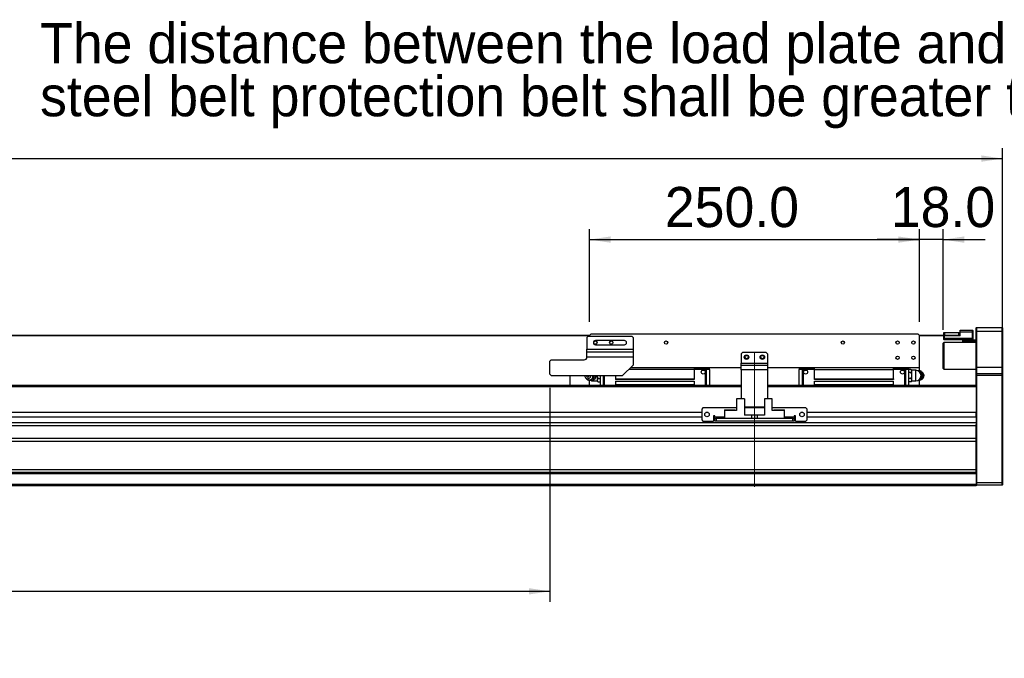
# Model space of a CAD drawing. Header units: millimetres. Extents: x 40 to 3331, y 40 to 2336.
# Tile 9 of 12: x 1859 to 2606, y 1036 to 1520. Entities that reach past the tile are written whole.
import ezdxf

# ---------------------------------------------------------------- set-up
doc = ezdxf.new("R2010")
doc.units = ezdxf.units.MM
doc.header["$LTSCALE"] = 8
doc.linetypes.add('CENTERX2', pattern=[20.32, 12.7, -2.54, 2.54, -2.54])
doc.layers.add('DIMNS', color=7, linetype='Continuous')
doc.styles.add('SLDTEXTSTYLE7', font='txt')
doc.dimstyles.new('SLDDIMSTYLE0', dxfattribs={"dimtxt": 30.4, "dimasz": 16, "dimexe": 0, "dimexo": 0.0625, "dimgap": 7.6, "dimtad": 2, "dimdec": 1, "dimrnd": 1e-09, "dimzin": 4, "dimdsep": 46, "dimtxsty": 'SLDTEXTSTYLE7', "dimsah": 1, "dimcen": 0.09, "dimadec": 0, "dimazin": 1, "dimtfac": 1, "dimtdec": 1, "dimtmove": 0, "dimatfit": 0, "dimfxl": 0, "dimfrac": 2, "dimtolj": 1, "dimtzin": 12, "dimarcsym": 0})
doc.dimstyles.new('SLDDIMSTYLE1', dxfattribs={"dimtxt": 30.4, "dimasz": 16, "dimexe": 0, "dimexo": 0.0625, "dimgap": 7.6, "dimtad": 2, "dimdec": 1, "dimrnd": 1e-09, "dimzin": 4, "dimdsep": 46, "dimtxsty": 'SLDTEXTSTYLE7', "dimsah": 1, "dimcen": 0.09, "dimadec": 0, "dimazin": 1, "dimtfac": 1, "dimtdec": 1, "dimtofl": 0, "dimtmove": 0, "dimatfit": 3, "dimfxl": 0, "dimfrac": 2, "dimtolj": 1, "dimtzin": 12, "dimarcsym": 0})

# ---------------------------------------------------------------- blocks, each defined once
blk = doc.blocks.new('SW_NOTE_4')
at = {"layer": 'DIMNS', "color": 0, "char_height": 30.4, "attachment_point": 1, "style": 'SLDTEXTSTYLE7'}
for s, insert in [('The distance between the load plate and the ', (-929.6, 55.14)), ('steel belt protection belt shall be greater than 4mm', (-929.6, 14.95))]:
    blk.add_mtext(s, dxfattribs=dict(at, insert=insert))
blk = doc.blocks.new('_D_7')
at = {"layer": 'DIMNS'}
for p, q in [((2291.35, 1290.56), (2291.35, 1360.99)), ((2541.35, 1290.56), (2541.35, 1360.99)), ((2291.35, 1352.99), (2541.35, 1352.99))]:
    blk.add_line(p, q, dxfattribs=at)
for points in [[(2291.35, 1352.99), (2307.35, 1350.59), (2307.35, 1355.39)], [(2541.35, 1352.99), (2525.35, 1355.39), (2525.35, 1350.59)]]:
    blk.add_solid(points, dxfattribs=at)
at = {"layer": 'DIMNS', "insert": (2348.42, 1392.88), "char_height": 30.4, "attachment_point": 1, "style": 'SLDTEXTSTYLE7'}
blk.add_mtext('250.0', dxfattribs=at)
blk = doc.blocks.new('_D_8')
at = {"layer": 'DIMNS'}
for p, q in [((248.35, 1260.06), (248.35, 1422.4)), ((2604.35, 1260.06), (2604.35, 1422.4)), ((248.35, 1414.4), (2604.35, 1414.4))]:
    blk.add_line(p, q, dxfattribs=at)
for points in [[(248.35, 1414.4), (264.35, 1412), (264.35, 1416.8)], [(2604.35, 1414.4), (2588.35, 1416.8), (2588.35, 1412)]]:
    blk.add_solid(points, dxfattribs=at)
at = {"layer": 'DIMNS', "insert": (1345.23, 1454.28), "char_height": 30.4, "attachment_point": 1, "style": 'SLDTEXTSTYLE7'}
blk.add_mtext('2356.0', dxfattribs=at)
blk = doc.blocks.new('_D_9')
at = {"layer": 'DIMNS'}
for p, q in [((2541.35, 1290.56), (2541.35, 1360.99)), ((2559.35, 1284.56), (2559.35, 1360.99)), ((2541.35, 1352.99), (2509.35, 1352.99)), ((2559.35, 1352.99), (2541.35, 1352.99)), ((2559.35, 1352.99), (2591.35, 1352.99))]:
    blk.add_line(p, q, dxfattribs=at)
for points in [[(2541.35, 1352.99), (2525.35, 1355.39), (2525.35, 1350.59)], [(2559.35, 1352.99), (2575.35, 1350.59), (2575.35, 1355.39)]]:
    blk.add_solid(points, dxfattribs=at)
at = {"layer": 'DIMNS', "insert": (2519.72, 1392.88), "char_height": 30.4, "attachment_point": 1, "style": 'SLDTEXTSTYLE7'}
blk.add_mtext('18.0', dxfattribs=at)
blk = doc.blocks.new('_D_12')
at = {"layer": 'DIMNS'}
for p, q in [((561.35, 1244.24), (561.35, 1078.4)), ((2261.35, 1240.74), (2261.35, 1078.4)), ((561.35, 1086.4), (2261.35, 1086.4))]:
    blk.add_line(p, q, dxfattribs=at)
for points in [[(561.35, 1086.4), (577.35, 1084), (577.35, 1088.8)], [(2261.35, 1086.4), (2245.35, 1088.8), (2245.35, 1084)]]:
    blk.add_solid(points, dxfattribs=at)
at = {"layer": 'DIMNS', "char_height": 30.4, "attachment_point": 1, "style": 'SLDTEXTSTYLE7'}
for s, insert in [('Stroke T=', (1286.17, 1126.28)), ('1700.0', (1461.78, 1126.28))]:
    blk.add_mtext(s, dxfattribs=dict(at, insert=insert))

msp = doc.modelspace()

# ---------------------------------------------------------------- linework, layer by layer
at = {"color": 7, "linetype": 'Continuous', "lineweight": 25}
for p, q in [((2572.348711, 1282.8955847), (2572.348711, 1284.3955877)), ((2572.348711, 1284.3955877), (2581.5486879, 1284.3955877)), ((2581.5486879, 1282.8955847), (2581.5486879, 1284.3955877)), ((2581.8487377, 1284.0955901), (2581.5486879, 1284.3955877)), ((2581.8487377, 1284.0955901), (2581.8487377, 1282.8955847)), ((2584.6487255, 1286.3955843), (2584.3486757, 1286.0955867)), ((2584.3486757, 1283.3955857), (2584.3486757, 1286.0955867)), ((2584.6487255, 1286.3955843), (2584.6487255, 1283.3955857)), ((2584.6487255, 1286.3955843), (2604.048726, 1286.3955843)), ((2604.048726, 1283.3955857), (2604.048726, 1286.3955843)), ((2604.048726, 1286.3955843), (2604.3486566, 1286.0955867)), ((2604.3486566, 1286.0955867), (2604.3486566, 1283.3955857)), ((561.1486704, 1280.5955905), (2291.548726, 1280.5955905)), ((561.3486738, 1280.3955871), (2291.3486929, 1280.3955871)), ((2290.3486461, 1279.8955861), (2289.3487186, 1278.895584)), ((2289.3487186, 1278.895584), (2289.3487186, 1269.8955881)), ((2290.3486461, 1279.8955861), (2323.3486385, 1279.8955861)), ((2292.3487396, 1281.3955891), (2291.3486929, 1280.3955871)), ((2291.3486929, 1279.8955861), (2291.3486929, 1280.3955871)), ((2540.3486461, 1281.3955891), (2292.3487396, 1281.3955891)), ((2317.8486795, 1276.4955881), (2295.8487243, 1276.4955881)), ((2324.3486852, 1278.895584), (2323.3486385, 1279.8955861)), ((2324.3486852, 1278.895584), (2324.3486852, 1269.8955881)), ((2541.3486929, 1280.3955871), (2540.3486461, 1281.3955891)), ((2541.1486597, 1280.5955905), (2559.8486633, 1280.5955905)), ((2541.3486929, 1280.3955871), (2560.1487131, 1280.3955871)), ((2541.3486929, 1255.8955858), (2541.3486929, 1280.3955871)), ((2559.8486633, 1280.5955905), (2559.8486633, 1282.5955871)), ((2559.8486633, 1282.5955871), (2560.3486271, 1282.5955871)), ((2560.3486271, 1280.5955905), (2559.8486633, 1280.5955905)), ((2559.8486633, 1280.0955894), (2560.1487131, 1280.3955871)), ((2559.8486633, 1278.3955905), (2559.8486633, 1280.0955894)), ((2559.8486633, 1280.0955894), (2560.1487131, 1280.0955894)), ((2559.8486633, 1278.3955905), (2560.1487131, 1278.3955905)), ((2559.8486633, 1277.1955851), (2559.8486633, 1278.3955905)), ((2559.8486633, 1277.1955851), (2560.1487131, 1276.8955874)), ((2560.1487131, 1280.0955894), (2560.1487131, 1280.3955871)), ((2560.1487131, 1280.3955871), (2572.348711, 1280.3955871)), ((2560.1487131, 1280.0955894), (2560.1487131, 1278.3955905)), ((2572.348711, 1280.0955894), (2560.1487131, 1280.0955894)), ((2560.1487131, 1278.3955905), (2581.5486879, 1278.3955905)), ((2560.1487131, 1278.3955905), (2560.1487131, 1276.8955874)), ((2581.5486879, 1276.8955874), (2560.1487131, 1276.8955874)), ((2560.3486271, 1282.5955871), (2560.3486271, 1280.5955905)), ((2560.3486271, 1282.5955871), (2571.3486642, 1282.5955871)), ((2560.3486271, 1280.5955905), (2571.3486642, 1280.5955905)), ((2571.3486642, 1280.5955905), (2571.3486642, 1282.5955871)), ((2571.3486642, 1282.5955871), (2571.848628, 1282.5955871)), ((2571.848628, 1280.5955905), (2571.3486642, 1280.5955905)), ((2571.848628, 1282.5955871), (2571.848628, 1280.5955905)), ((2571.848628, 1280.3955871), (2571.848628, 1280.5955905)), ((2572.348711, 1280.0955894), (2572.348711, 1282.8955847)), ((2581.5486879, 1282.8955847), (2572.348711, 1282.8955847)), ((2574.3486852, 1275.8955854), (2574.3486852, 1276.8955874)), ((2581.5486879, 1278.3955905), (2581.5486879, 1282.8955847)), ((2581.8487377, 1282.8955847), (2581.5486879, 1282.8955847)), ((2581.5486879, 1276.8955874), (2581.5486879, 1278.3955905)), ((2581.5486879, 1278.3955905), (2581.8487377, 1278.3955905)), ((2581.5486879, 1276.8955874), (2581.8487377, 1277.1955851)), ((2581.5486879, 1276.8955874), (2584.3486757, 1276.8955874)), ((2581.8487377, 1282.8955847), (2581.8487377, 1278.3955905)), ((2581.8487377, 1278.3955905), (2581.8487377, 1277.1955851)), ((2584.6487255, 1283.3955857), (2584.3486757, 1283.3955857)), ((2584.3486757, 1256.3955869), (2584.3486757, 1283.3955857)), ((2584.6487255, 1283.3955857), (2584.6487255, 1256.3955869)), ((2604.048726, 1283.3955857), (2584.6487255, 1283.3955857)), ((2604.048726, 1256.3955869), (2604.048726, 1283.3955857)), ((2604.048726, 1283.3955857), (2604.3486566, 1283.3955857)), ((2604.3486566, 1283.3955857), (2604.3486566, 1256.3955869)), ((2289.3487186, 1269.8955881), (2324.3486852, 1269.8955881)), ((2289.3487186, 1267.9025429), (2289.3487186, 1269.8955881)), ((2295.8487243, 1273.2955861), (2317.8486795, 1273.2955861)), ((2324.3486852, 1269.8955881), (2324.3486852, 1267.9025429)), ((2559.8486633, 1274.8955908), (2559.3486995, 1274.3955898)), ((2559.3486995, 1267.275964), (2559.3486995, 1274.3955898)), ((2584.3486757, 1274.8955908), (2559.8486633, 1274.8955908)), ((2559.8486633, 1274.8955908), (2559.8486633, 1267.4012455)), ((2584.3486757, 1275.8955854), (2574.3486852, 1275.8955854)), ((2574.3486852, 1274.8955908), (2574.3486852, 1275.8955854)), ((2262.348649, 1261.8955868), (2261.3487215, 1260.8955848)), ((2262.348649, 1261.8955868), (2287.3486251, 1261.8955868)), ((2289.3487186, 1267.9025429), (2324.3486852, 1267.9025429)), ((2289.3487186, 1263.91646), (2289.3487186, 1267.9025429)), ((2289.3487186, 1263.91646), (2289.3487186, 1263.8955909)), ((2324.3486852, 1263.91646), (2289.3487186, 1263.91646)), ((2324.3486852, 1267.9025429), (2324.3486852, 1263.91646)), ((2324.3486852, 1263.91646), (2324.3486852, 1257.8955862)), ((2407.3486299, 1267.3955905), (2406.3487024, 1266.3955885)), ((2406.3487024, 1266.3955885), (2406.3487024, 1259.3955855)), ((2425.3486366, 1267.3955905), (2407.3486299, 1267.3955905)), ((2426.3486833, 1266.3955885), (2425.3486366, 1267.3955905)), ((2426.3486833, 1266.3955885), (2426.3486833, 1259.3955855)), ((2559.3486995, 1255.3955886), (2559.3486995, 1267.275964)), ((2559.8486633, 1267.4012455), (2559.8486633, 1254.8955875)), ((2261.3487215, 1250.8955869), (2261.3487215, 1260.8955848)), ((2316.348669, 1249.8955886), (2324.3486852, 1257.8955862)), ((2370.7486362, 1254.5855875), (2321.0387201, 1254.5855875)), ((2406.3487024, 1255.8955858), (2322.348711, 1255.8955858)), ((2370.7486362, 1255.8955858), (2370.7486362, 1254.5855875)), ((2379.3486328, 1255.4955865), (2370.7486362, 1255.4955865)), ((2370.7486362, 1254.5855875), (2370.7486362, 1247.4955889)), ((2379.3486328, 1254.4955882), (2370.7486362, 1254.4955882)), ((2379.8487157, 1254.9955855), (2379.3486328, 1255.4955865)), ((2379.3486328, 1254.4955882), (2379.8487157, 1254.9955855)), ((2379.3486328, 1242.3955883), (2379.3486328, 1254.4955882)), ((2379.8487157, 1255.4955865), (2379.8487157, 1254.9955855)), ((2379.8487157, 1255.4955865), (2382.3486538, 1255.4955865)), ((2379.8487157, 1254.9955855), (2379.8487157, 1254.4955882)), ((2382.3486538, 1254.4955882), (2379.8487157, 1254.4955882)), ((2379.8487157, 1254.4955882), (2379.8487157, 1242.3955883)), ((2382.3486538, 1254.4955882), (2382.3486538, 1255.4955865)), ((2382.3486538, 1254.4955882), (2382.3486538, 1242.3955883)), ((2406.3487024, 1259.3955855), (2426.3486833, 1259.3955855)), ((2406.3487024, 1257.8955862), (2406.3487024, 1259.3955855)), ((2406.3487024, 1254.3955865), (2406.3487024, 1257.8955862)), ((2406.3487024, 1257.8955862), (2426.3486833, 1257.8955862)), ((2426.3486833, 1254.3955865), (2406.3487024, 1254.3955865)), ((2406.3487024, 1254.3955865), (2406.3487024, 1232.2955887)), ((2426.3486833, 1259.3955855), (2426.3486833, 1257.8955862)), ((2426.3486833, 1257.8955862), (2426.3486833, 1254.3955865)), ((2541.3486929, 1255.8955858), (2426.3486833, 1255.8955858)), ((2426.3486833, 1254.3955865), (2426.3486833, 1232.2955887)), ((2450.348732, 1255.4955865), (2452.84867, 1255.4955865)), ((2450.348732, 1255.4955865), (2450.348732, 1254.4955882)), ((2452.84867, 1254.4955882), (2450.348732, 1254.4955882)), ((2450.348732, 1242.3955883), (2450.348732, 1254.4955882)), ((2452.84867, 1254.9955855), (2452.84867, 1255.4955865)), ((2453.3486337, 1255.4955865), (2452.84867, 1254.9955855)), ((2452.84867, 1254.4955882), (2452.84867, 1254.9955855)), ((2452.84867, 1254.9955855), (2453.3486337, 1254.4955882)), ((2452.84867, 1242.3955883), (2452.84867, 1254.4955882)), ((2461.9486303, 1255.4955865), (2453.3486337, 1255.4955865)), ((2453.3486337, 1254.4955882), (2453.3486337, 1242.3955883)), ((2461.9486303, 1254.4955882), (2453.3486337, 1254.4955882)), ((2461.9486303, 1254.5855875), (2461.9486303, 1255.8955858)), ((2461.9486303, 1247.4955889), (2461.9486303, 1254.5855875)), ((2461.9486303, 1254.5855875), (2521.7486591, 1254.5855875)), ((2521.7486591, 1254.5855875), (2521.7486591, 1255.8955858)), ((2530.3486557, 1255.4955865), (2521.7486591, 1255.4955865)), ((2521.7486591, 1247.4955889), (2521.7486591, 1254.5855875)), ((2530.3486557, 1254.4955882), (2521.7486591, 1254.4955882)), ((2530.8487386, 1254.9955855), (2530.3486557, 1255.4955865)), ((2530.3486557, 1254.4955882), (2530.8487386, 1254.9955855)), ((2530.3486557, 1242.3955883), (2530.3486557, 1254.4955882)), ((2530.8487386, 1255.4955865), (2530.8487386, 1254.9955855)), ((2530.8487386, 1255.4955865), (2533.3486766, 1255.4955865)), ((2530.8487386, 1254.9955855), (2530.8487386, 1254.4955882)), ((2530.8487386, 1254.4955882), (2530.8487386, 1242.3955883)), ((2533.3486766, 1254.4955882), (2530.8487386, 1254.4955882)), ((2533.3486766, 1254.4955882), (2533.3486766, 1255.4955865)), ((2534.8498792, 1254.5143898), (2533.3486766, 1254.5143898)), ((2533.3486766, 1242.3955883), (2533.3486766, 1254.4955882)), ((2535.3486509, 1254.0155883), (2534.8498792, 1254.5143898)), ((2534.8498792, 1254.5143898), (2535.3486509, 1253.8532476)), ((2535.3486509, 1253.8532476), (2535.3486509, 1254.0155883)), ((2538.6487217, 1253.8955855), (2535.3486509, 1253.8955855)), ((2535.3486509, 1253.8532476), (2535.3486509, 1253.3596876)), ((2541.3486929, 1253.3955882), (2541.3486929, 1255.8955858)), ((2559.3486995, 1255.3955886), (2559.8486633, 1254.8955875)), ((2559.8486633, 1254.8955875), (2584.3486757, 1254.8955875)), ((2584.6487255, 1256.3955869), (2584.3486757, 1256.3955869)), ((2584.3486757, 1251.0955865), (2584.3486757, 1256.3955869)), ((2584.6487255, 1256.3955869), (2584.6487255, 1251.3955879)), ((2584.6487255, 1256.3955869), (2604.048726, 1256.3955869)), ((2604.048726, 1251.3955879), (2604.048726, 1256.3955869)), ((2604.3486566, 1256.3955869), (2604.048726, 1256.3955869)), ((2604.3486566, 1256.3955869), (2604.3486566, 1251.0955865)), ((2261.3487215, 1250.8955869), (2262.348649, 1249.8955886)), ((2262.348649, 1249.8955886), (2316.348669, 1249.8955886)), ((2276.3487072, 1249.8955886), (2276.3487072, 1242.3955883)), ((2288.188693, 1248.4549257), (2288.5454864, 1247.9342232)), ((2291.3486929, 1242.3955883), (2291.3486929, 1246.3955889)), ((2294.179079, 1246.3955889), (2294.6346969, 1246.3955889)), ((2297.3487348, 1248.9084686), (2297.3487348, 1249.8955886)), ((2297.8475065, 1247.5861843), (2297.3487348, 1248.9084686)), ((2297.3487348, 1246.9250458), (2297.3487348, 1248.9084686)), ((2297.3487348, 1246.9250458), (2297.8475065, 1247.5861843)), ((2297.3487348, 1246.4314858), (2297.3487348, 1246.9250458)), ((2297.3487348, 1245.9379259), (2297.3487348, 1246.4314858)), ((2297.8475065, 1247.5861843), (2299.3487091, 1247.5861843)), ((2299.3487091, 1249.8955886), (2299.3487091, 1242.3955883)), ((2301.8486471, 1242.3955883), (2301.8486471, 1249.8955886)), ((2302.3487301, 1249.8955886), (2302.3487301, 1242.3955883)), ((2310.9487266, 1249.8955886), (2310.9487266, 1247.4955889)), ((2310.9487266, 1247.4955889), (2370.7486362, 1247.4955889)), ((2310.9487266, 1247.4955889), (2310.9487266, 1246.9955879)), ((2370.7486362, 1246.9955879), (2310.9487266, 1246.9955879)), ((2370.7486362, 1247.4955889), (2370.7486362, 1246.9955879)), ((2461.9486303, 1247.4955889), (2521.7486591, 1247.4955889)), ((2461.9486303, 1246.9955879), (2461.9486303, 1247.4955889)), ((2521.7486591, 1246.9955879), (2461.9486303, 1246.9955879)), ((2521.7486591, 1247.4955889), (2521.7486591, 1246.9955879)), ((2534.8498792, 1252.2049892), (2533.3486766, 1252.2049892)), ((2534.8498792, 1247.5861843), (2533.3486766, 1247.5861843)), ((2535.3486509, 1252.8661313), (2534.8498792, 1252.2049892)), ((2534.8498792, 1252.2049892), (2535.3486509, 1250.8827048)), ((2535.3486509, 1248.9084686), (2534.8498792, 1247.5861843)), ((2534.8498792, 1247.5861843), (2535.3486509, 1246.9250458)), ((2535.3486509, 1253.3596876), (2535.3486509, 1252.8661313)), ((2535.3486509, 1252.8661313), (2535.3486509, 1250.8827048)), ((2535.3486509, 1250.8827048), (2535.3486509, 1249.8955886)), ((2535.3486509, 1249.8955886), (2535.3486509, 1248.9084686)), ((2535.3486509, 1248.9084686), (2535.3486509, 1246.9250458)), ((2535.3486509, 1246.9250458), (2535.3486509, 1246.4314858)), ((2535.3486509, 1246.4314858), (2535.3486509, 1245.9379259)), ((2541.8330402, 1253.3955882), (2540.4517622, 1253.3955882)), ((2541.3486929, 1242.3955883), (2541.3486929, 1246.3955889)), ((2542.2418089, 1253.3955882), (2541.8330402, 1253.3955882)), ((2542.2418089, 1246.3955889), (2541.8330402, 1246.3955889)), ((2544.1039772, 1249.8955886), (2543.7179775, 1249.8955886)), ((2544.5086927, 1251.3362515), (2544.1518993, 1251.8569502)), ((2544.1518993, 1247.9342232), (2544.5086927, 1248.4549257)), ((2584.6487255, 1251.3955879), (2584.3486757, 1251.0955865)), ((2584.3486757, 1249.8955886), (2584.3486757, 1251.0955865)), ((2584.6487255, 1249.8955886), (2584.3486757, 1249.8955886)), ((2584.3486757, 1242.1097319), (2584.3486757, 1249.8955886)), ((2584.6487255, 1251.3955879), (2584.6487255, 1249.8955886)), ((2584.6487255, 1251.3955879), (2604.048726, 1251.3955879)), ((2584.6487255, 1249.8955886), (2584.6487255, 1168.8955865)), ((2604.048726, 1249.8955886), (2584.6487255, 1249.8955886)), ((2604.048726, 1249.8955886), (2604.048726, 1251.3955879)), ((2604.3486566, 1251.0955865), (2604.048726, 1251.3955879)), ((2604.048726, 1168.8955865), (2604.048726, 1249.8955886)), ((2604.3486566, 1249.8955886), (2604.048726, 1249.8955886)), ((2604.3486566, 1251.0955865), (2604.3486566, 1249.8955886)), ((2604.3486566, 1249.8955886), (2604.3486566, 1169.019851)), ((2406.3487024, 1242.3955883), (446.348694, 1242.3955883)), ((2294.0486641, 1245.8955879), (2297.3487348, 1245.8955879)), ((2297.8475065, 1245.2767837), (2297.3487348, 1245.9379259)), ((2297.3487348, 1245.7755889), (2297.3487348, 1245.9379259)), ((2297.3487348, 1245.7755889), (2297.8475065, 1245.2767837)), ((2297.8475065, 1245.2767837), (2299.3487091, 1245.2767837)), ((2310.9487266, 1245.7955862), (2310.9487266, 1242.9655875)), ((2310.9487266, 1245.7955862), (2370.7486362, 1245.7955862)), ((2370.7486362, 1242.9655875), (2310.9487266, 1242.9655875)), ((2310.9487266, 1242.9655875), (2310.9487266, 1242.3955883)), ((2370.7486362, 1245.7955862), (2370.7486362, 1242.9655875)), ((2370.7486362, 1242.9655875), (2370.7486362, 1242.3955883)), ((2584.3486757, 1242.3955883), (2426.3486833, 1242.3955883)), ((2461.9486303, 1242.9655875), (2461.9486303, 1245.7955862)), ((2461.9486303, 1245.7955862), (2521.7486591, 1245.7955862)), ((2521.7486591, 1242.9655875), (2461.9486303, 1242.9655875)), ((2461.9486303, 1242.3955883), (2461.9486303, 1242.9655875)), ((2521.7486591, 1242.9655875), (2521.7486591, 1245.7955862)), ((2521.7486591, 1242.3955883), (2521.7486591, 1242.9655875)), ((2534.8498792, 1245.2767837), (2533.3486766, 1245.2767837)), ((2535.3486509, 1245.9379259), (2534.8498792, 1245.2767837)), ((2534.8498792, 1245.2767837), (2535.3486509, 1245.7755889)), ((2535.3486509, 1245.9379259), (2535.3486509, 1245.7755889)), ((2535.3486509, 1245.8955879), (2538.6487217, 1245.8955879)), ((2584.3486757, 1242.1097319), (2584.3486757, 1241.3955863)), ((2584.3486757, 1241.3955863), (2584.3486757, 1221.8955877)), ((2402.8487177, 1232.2955887), (2402.8487177, 1223.395587)), ((2408.8486404, 1232.2955887), (2402.8487177, 1232.2955887)), ((2408.8486404, 1232.2955887), (2408.8486404, 1219.8955874)), ((2423.8486261, 1232.2955887), (2423.8486261, 1219.8955874)), ((2429.8486681, 1232.2955887), (2423.8486261, 1232.2955887)), ((2429.8486681, 1223.395587), (2429.8486681, 1232.2955887)), ((2377.3486585, 1225.3955874), (2376.348731, 1224.3955872)), ((2376.348731, 1224.3955872), (2376.348731, 1216.3955878)), ((2402.8487177, 1225.3955874), (2377.3486585, 1225.3955874)), ((2423.8486261, 1225.8955865), (2408.8486404, 1225.8955865)), ((2423.8486261, 1225.3955874), (2408.8486404, 1225.3955874)), ((2455.3487272, 1225.3955874), (2429.8486681, 1225.3955874)), ((2456.3486547, 1224.3955872), (2455.3487272, 1225.3955874)), ((2456.3486547, 1216.3955878), (2456.3486547, 1224.3955872)), ((2376.348731, 1221.8955877), (476.3486952, 1221.8955877)), ((2376.348731, 1218.4955879), (476.3486952, 1218.4955879)), ((2381.148693, 1221.8955877), (2379.548666, 1221.8955877)), ((2386.3487215, 1219.3955864), (2385.3486747, 1219.3955864)), ((2385.3486747, 1219.3955864), (2385.3486747, 1215.3955876)), ((2386.3487215, 1218.4955879), (2385.3486747, 1218.4955879)), ((2386.3487215, 1218.3955881), (2386.3487215, 1219.3955864)), ((2386.3487215, 1218.3955881), (2386.3487215, 1217.3955879)), ((2386.3487215, 1215.3955876), (2386.3487215, 1217.3955879)), ((2386.3487215, 1217.3955879), (2387.348649, 1217.3955879)), ((2387.348649, 1217.3955879), (2387.348649, 1215.3955876)), ((2445.3487367, 1217.3955879), (2387.348649, 1217.3955879)), ((2393.6487407, 1223.8955881), (2401.4487238, 1223.8955881)), ((2393.6487407, 1223.8955881), (2393.6487407, 1223.395587)), ((2393.6487407, 1223.395587), (2393.6487407, 1217.3955879)), ((2402.8487177, 1223.395587), (2393.6487407, 1223.395587)), ((2401.9486875, 1223.395587), (2401.4487238, 1223.8955881)), ((2414.3487186, 1219.8955874), (2408.8486404, 1219.8955874)), ((2414.3487186, 1217.3955879), (2414.3487186, 1219.8955874)), ((2416.3486929, 1219.8955874), (2414.3487186, 1219.8955874)), ((2416.3486929, 1219.8955874), (2416.3486929, 1217.3955879)), ((2418.3486671, 1219.8955874), (2416.3486929, 1219.8955874)), ((2418.3486671, 1219.8955874), (2418.3486671, 1217.3955879)), ((2423.8486261, 1219.8955874), (2418.3486671, 1219.8955874)), ((2439.048645, 1223.395587), (2429.8486681, 1223.395587)), ((2431.248662, 1223.8955881), (2430.7486982, 1223.395587)), ((2431.248662, 1223.8955881), (2439.048645, 1223.8955881)), ((2439.048645, 1223.395587), (2439.048645, 1223.8955881)), ((2439.048645, 1217.3955879), (2439.048645, 1223.395587)), ((2445.3487367, 1215.3955876), (2445.3487367, 1217.3955879)), ((2445.3487367, 1217.3955879), (2446.3486642, 1217.3955879)), ((2447.348711, 1219.3955864), (2446.3486642, 1219.3955864)), ((2446.3486642, 1219.3955864), (2446.3486642, 1218.3955881)), ((2447.348711, 1218.4955879), (2446.3486642, 1218.4955879)), ((2446.3486642, 1217.3955879), (2446.3486642, 1218.3955881)), ((2446.3486642, 1217.3955879), (2446.3486642, 1215.3955876)), ((2447.348711, 1215.3955876), (2447.348711, 1219.3955864)), ((2453.1487198, 1221.8955877), (2451.5486927, 1221.8955877)), ((2584.3486757, 1221.8955877), (2456.3486547, 1221.8955877)), ((2584.3486757, 1218.4955879), (2456.3486547, 1218.4955879)), ((2584.3486757, 1218.4955879), (2584.3486757, 1221.8955877)), ((2584.3486757, 1218.4955879), (2584.3486757, 1214.1606092)), ((2584.3486757, 1214.1606092), (268.3486909, 1214.1606092)), ((2584.3486757, 1211.7031525), (268.3486909, 1211.7031525)), ((2376.348731, 1216.3955878), (2377.3486585, 1215.3955876)), ((2377.3486585, 1215.3955876), (2385.3486747, 1215.3955876)), ((2387.348649, 1215.3955876), (2386.3487215, 1215.3955876)), ((2445.3487367, 1215.3955876), (2387.348649, 1215.3955876)), ((2446.3486642, 1215.3955876), (2445.3487367, 1215.3955876)), ((2447.348711, 1215.3955876), (2455.3487272, 1215.3955876)), ((2455.3487272, 1215.3955876), (2456.3486547, 1216.3955878)), ((2584.3486757, 1214.1606092), (2584.3486757, 1212.8529391)), ((2584.3486757, 1175.695588), (2584.3486757, 1212.8529391)), ((2584.3486757, 1202.2913421), (268.3486909, 1202.2913421)), ((2584.3486757, 1199.8338861), (268.3486909, 1199.8338861)), ((2584.3486757, 1178.3955871), (268.3486909, 1178.3955871)), ((2584.3486757, 1176.3955868), (268.3486909, 1176.3955868)), ((2584.3486757, 1175.3955866), (268.3486909, 1175.3955866)), ((2584.3486757, 1175.695588), (2584.3486757, 1175.3955866)), ((2584.3486757, 1175.3955866), (2584.3486757, 1167.3955872)), ((2584.3486757, 1167.3955872), (268.3486909, 1167.3955872)), ((2584.3486757, 1166.395587), (268.3486909, 1166.395587)), ((2584.3486757, 1169.019851), (2584.6487255, 1168.8955865)), ((2584.3486757, 1167.3955872), (2584.3486757, 1166.395587)), ((2584.3486757, 1167.1955875), (2584.6487255, 1166.895588)), ((2584.6487255, 1168.8955865), (2584.6487255, 1166.895588)), ((2584.6487255, 1168.8955865), (2604.048726, 1168.8955865)), ((2604.048726, 1166.895588), (2584.6487255, 1166.895588)), ((2604.3486566, 1169.019851), (2604.048726, 1168.8955865)), ((2604.048726, 1166.895588), (2604.048726, 1168.8955865)), ((2604.3486566, 1167.1955875), (2604.048726, 1166.895588)), ((2604.3486566, 1169.019851), (2604.3486566, 1167.1955875))]:
    msp.add_line(p, q, dxfattribs=at)
at = {"color": 8, "linetype": 'Continuous', "lineweight": 25}
for p, q in [((2538.6487217, 1245.8955879), (2538.6487217, 1253.8955855)), ((2406.3487024, 1241.3955863), (446.348694, 1241.3955863)), ((2294.0486641, 1246.3308397), (2294.0486641, 1245.8955879)), ((2584.3486757, 1241.3955863), (2426.3486833, 1241.3955863)), ((2393.6487407, 1218.3955881), (2386.3487215, 1218.3955881)), ((2446.3486642, 1218.3955881), (2439.048645, 1218.3955881))]:
    msp.add_line(p, q, dxfattribs=at)
at = {"color": 7, "linetype": 'Continuous', "lineweight": 25, "flags": 128}
for points in [[(2544.9486942, 1249.8955886), (2544.7776289, 1250.8231821), (2544.5086927, 1251.3362515)], [(2544.5086927, 1248.4549257), (2544.7776289, 1248.967995), (2544.9486942, 1249.8955886)]]:
    msp.add_lwpolyline(points, dxfattribs=at)
at = {"color": 7, "linetype": 'Continuous', "lineweight": 25}
for centre, radius in [((2295.8486833, 1274.8955872), 1.25), ((2307.8486833, 1274.8955872), 1.25), ((2349.3486833, 1274.8955872), 1.25), ((2483.3486833, 1274.8955872), 1.25), ((2524.8486833, 1274.8955872), 1.25), ((2536.8486833, 1274.8955872), 1.25), ((2410.3486833, 1263.8955872), 1.7), ((2410.3486833, 1263.8955872), 1.25), ((2422.3486833, 1263.8955872), 1.7), ((2422.3486833, 1263.8955872), 1.25), ((2524.8486833, 1263.3955872), 1.25), ((2536.8486833, 1263.3955872), 1.25), ((2377.5486833, 1252.5955872), 1.5), ((2455.1486833, 1252.5955872), 1.5), ((2528.5486833, 1252.5955872), 1.5), ((2380.3486833, 1220.3955872), 1.7), ((2452.3486833, 1220.3955872), 1.7)]:
    msp.add_circle(centre, radius, dxfattribs=at)
for centre, radius, start, end in [((2295.8486833, 1274.8955872), 1.6, 90, 270), ((2317.8486833, 1274.8955872), 1.6, 270, 90), ((2287.3486833, 1263.8955872), 2, 270, 0), ((2538.6486833, 1249.8955872), 4, 0, 90), ((2289.9960847, 1249.7814174), 2.2502913, 177.0917829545, 2.9082170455), ((2291.035437, 1249.675455), 3.0383782, 214.9652385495, 4.1547771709), ((2289.9960847, 1249.8471293), 1.0368829, 177.3212757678, 2.6787242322), ((2291.0061377, 1249.8955872), 3.3, 269.9999999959, 0), ((2538.6486833, 1249.8955872), 4, 270, 0), ((2539.3011131, 1249.8955886), 3.5755817, 306.7240270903, 53.2759729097), ((2541.4838064, 1249.9724912), 3.2680246, 358.6516011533, 71.7115765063), ((2541.4805158, 1249.8197263), 3.2712899, 289.108432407, 1.3288269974), ((2294.0486833, 1249.8955872), 4, 242.6870994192, 270)]:
    msp.add_arc(centre, radius, start, end, dxfattribs=at)
at = {"color": 8, "linetype": 'Continuous', "lineweight": 25}
msp.add_arc((2291.6164851, 1249.8282189), 2.9538919, 293.2228775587, 1.306863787, dxfattribs=at)
at = {"color": 7, "linetype": 'Continuous', "lineweight": 25}
for points, knots in [([(2290.1635141, 1246.7916916), (2290.1642293, 1246.7906484), (2290.2590302, 1246.6523594), (2290.3576158, 1246.5234881), (2290.4554577, 1246.3955889)], [0, 0, 0, 0, 0.007544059, 1, 1, 1, 1]), ([(2290.4554577, 1246.3955889), (2290.7672085, 1246.3955889), (2291.2905562, 1246.3955889), (2292.279067, 1246.3955889), (2293.2390136, 1246.3955889), (2293.868486, 1246.3955889), (2294.179079, 1246.3955889)], [0, 0, 0, 0, 0.3312983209, 0.5561627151, 0.7810026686, 1, 1, 1, 1]), ([(2294.179079, 1246.3955889), (2294.2884979, 1246.7488438), (2294.4710447, 1247.3381899), (2294.9096792, 1248.2749593), (2295.4434093, 1249.1064325), (2295.8313679, 1249.6191577), (2296.0405321, 1249.8955886)], [0, 0, 0, 0, 0.3204904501, 0.5346840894, 0.749129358, 1, 1, 1, 1]), ([(2296.5199918, 1249.8955886), (2296.344272, 1249.402154), (2296.0436091, 1248.5578697), (2295.3072604, 1247.3102787), (2294.8463878, 1246.6834896), (2294.6346969, 1246.3955889)], [0, 0, 0, 0, 0.4319482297, 0.7390789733, 1, 1, 1, 1]), ([(2540.5048103, 1246.3955889), (2540.5795862, 1246.3955889), (2541.0075926, 1246.3955889), (2541.4598202, 1246.3955889), (2541.8330402, 1246.3955889)], [0, 0, 0, 0, 0.1747075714, 1, 1, 1, 1]), ([(2543.7179775, 1249.8955886), (2543.3545351, 1250.4043266), (2542.732658, 1251.2748154), (2542.134201, 1252.5198002), (2541.9231297, 1253.1336041), (2541.8330402, 1253.3955882)], [0, 0, 0, 0, 0.4463129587, 0.7636749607, 1, 1, 1, 1]), ([(2541.8330402, 1246.3955889), (2542.0119449, 1246.8908639), (2542.3217623, 1247.7485544), (2543.0580419, 1248.9929144), (2543.5159559, 1249.6192591), (2543.7179775, 1249.8955886)], [0, 0, 0, 0, 0.4330047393, 0.7498541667, 1, 1, 1, 1]), ([(2542.2418089, 1253.3955882), (2542.5270391, 1253.0109548), (2543.0093547, 1252.3605516), (2543.6413349, 1251.2255587), (2543.920171, 1250.4619178), (2544.0693224, 1250.0023642), (2544.1039772, 1249.8955886)], [0, 0, 0, 0, 0.3444499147, 0.5824541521, 0.9029847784, 1, 1, 1, 1]), ([(2544.1039772, 1249.8955886), (2543.9796638, 1249.5138035), (2543.7697361, 1248.8690841), (2543.217074, 1247.7637819), (2542.6828211, 1246.9890907), (2542.338515, 1246.5257333), (2542.2418089, 1246.3955889)], [0, 0, 0, 0, 0.343479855, 0.5800334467, 0.882042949, 1, 1, 1, 1])]:
    msp.add_open_spline(points, degree=3, knots=knots, dxfattribs=at)
at = {"layer": 'DIMNS', "linetype": 'CENTERX2', "lineweight": 18}
msp.add_line((2416.3486833, 1165.5955872), (2416.3486833, 1275.1955872), dxfattribs=at)

# ---------------------------------------------------------------- block references
at = {"layer": 'DIMNS'}
msp.add_blockref('SW_NOTE_4', (2804.4949707, 1461.9121376), dxfattribs=at)

# ---------------------------------------------------------------- dimensions: what is measured, and where the dimension line sits
for base, p1, p2, dimstyle, picture, middle in [((2604.3486833, 1414.3955872), (248.3486833, 1249.8955872), (2604.3486833, 1249.8955872), 'SLDDIMSTYLE1', '_D_8', (1404.6367699, 1414.3955872)), ((2541.3486833, 1352.9935791), (2291.3486833, 1280.3955872), (2541.3486833, 1280.3955872), 'SLDDIMSTYLE1', '_D_7', (2396.8485098, 1352.9935791)), ((2541.3486833, 1352.9935791), (2559.3486833, 1274.3955872), (2541.3486833, 1280.3955872), 'SLDDIMSTYLE0', '_D_9', (2557.1720934, 1352.9935791))]:
    dim = msp.add_linear_dim(base=base, p1=p1, p2=p2, dimstyle=dimstyle, dxfattribs=at)
    dim.commit()
    dim.dimension.update_dxf_attribs({"geometry": picture, "text_midpoint": middle, "dimtype": 160})
dim = msp.add_linear_dim(base=(2261.3486833, 1086.3955872), p1=(561.3486833, 1254.3955872), p2=(2261.3486833, 1250.8955872), text='Stroke T=<>', dimstyle='SLDDIMSTYLE1', dxfattribs=at)
dim.commit()
dim.dimension.update_dxf_attribs({"geometry": '_D_12', "text_midpoint": (1433.3826807, 1086.3955872), "dimtype": 160})

doc.saveas('drawing.dxf')
